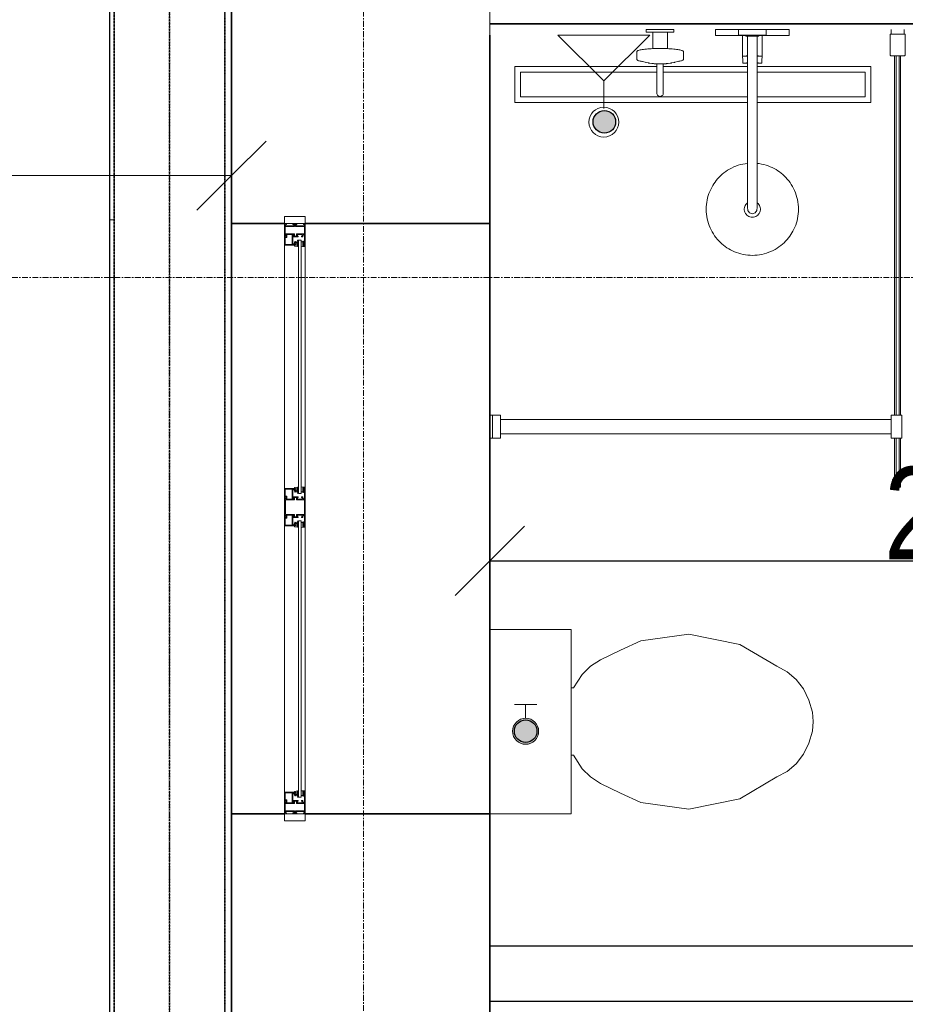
# Model space of a CAD drawing. Header units: millimetres. Extents: x -57350 to 14871, y -25411 to 16830.
# Tile 20 of 66: x -36558 to -34639, y -5145 to -3011. Entities that reach past the tile are written whole.
import ezdxf
from ezdxf.lldxf.tags import DXFTag

# ---------------------------------------------------------------- set-up
doc = ezdxf.new("R2010")
doc.units = ezdxf.units.MM
for name, pattern in [('__FK_przerywana', [3.2004, 1.6002, -1.6002]), ('Abgebrochen', [7.14375, 4.7625, -2.38125]), ('Linia siatki', [22.225, 12.7, -3.175, 3.175, -3.175])]:
    doc.linetypes.add(name, pattern=pattern)
for name, color, linetype, lineweight in [('A-ANNO-DIMS', 7, 'Continuous', 5), ('A-ANNO-DIMS-100', 7, 'Continuous', 5), ('A-AREA', 7, 'Continuous', 5), ('A-DETL-GENF', 7, 'Continuous', 5), ('A-FLOR', 7, 'Continuous', 5), ('A-GLAZ', 7, 'Continuous', 5), ('A-WALL', 7, 'Continuous', 5), ('G-IMPT', 7, 'Continuous', 5), ('IS_Odbiorniki', 7, 'SOLID', 18), ('P-SANR-FIXT', 7, 'Continuous', 5), ('S-GRID', 7, 'Continuous', 5)]:
    doc.layers.add(name, color=color, linetype=linetype, lineweight=lineweight)
doc.layers.add('A-DETL', color=7, linetype='Continuous', lineweight=5, true_color=0x00a600)
doc.layers.add('IS_Ciepła_woda', color=1, linetype='DASHDOT', lineweight=30, true_color=0xff0000)
doc.layers.add('Default', color=7, linetype='Continuous')
doc.styles.add('Arial_2', font='arial.ttf', dxfattribs={"width": 0.8, "height": 200})
doc.styles.add('Arial_5', font='arial.ttf', dxfattribs={"width": 0.6, "height": 200})
tags = doc.linetypes.add('DASHDOT', pattern=[20, 10, -5, 0, -5]).pattern_tags.tags
tags[10:11] = [DXFTag(74, 4), DXFTag(75, 0), DXFTag(340, '0'), DXFTag(46, 0.0), DXFTag(50, 0.0), DXFTag(44, 0.0), DXFTag(45, 0.0)]
tags[8:9] = [DXFTag(74, 4), DXFTag(75, 0), DXFTag(340, '0'), DXFTag(46, 0.0), DXFTag(50, 0.0), DXFTag(44, 0.0), DXFTag(45, 0.0)]
tags[6:7] = [DXFTag(74, 4), DXFTag(75, 0), DXFTag(340, '0'), DXFTag(46, 0.0), DXFTag(50, 0.0), DXFTag(44, 0.0), DXFTag(45, 0.0)]
tags[4:5] = [DXFTag(74, 4), DXFTag(75, 0), DXFTag(340, '0'), DXFTag(46, 0.0), DXFTag(50, 0.0), DXFTag(44, 0.0), DXFTag(45, 0.0)]
tags = doc.linetypes.add('SOLID', pattern=[10, 10, 0]).pattern_tags.tags
tags[6:7] = [DXFTag(74, 4), DXFTag(75, 0), DXFTag(340, '0'), DXFTag(46, 0.0), DXFTag(50, 0.0), DXFTag(44, 0.0), DXFTag(45, 0.0)]
tags[4:5] = [DXFTag(74, 4), DXFTag(75, 0), DXFTag(340, '0'), DXFTag(46, 0.0), DXFTag(50, 0.0), DXFTag(44, 0.0), DXFTag(45, 0.0)]
doc.dimstyles.new('REVIT_standard', dxfattribs={"dimscale": 304.8, "dimtxt": 204.05188, "dimasz": 0.492126, "dimexe": 0.328084, "dimexo": 0.0625, "dimgap": 0, "dimtad": 1, "dimdec": 0, "dimlfac": 0.1, "dimzin": 0, "dimdsep": 46, "dimtxsty": 'Arial_2', "dimblk1": 'OBLIQUE', "dimblk2": 'OBLIQUE', "dimsah": 1, "dimcen": 0.09, "dimazin": 0, "dimtfac": 1, "dimtdec": 4, "dimtix": 1, "dimtmove": 0, "dimatfit": 3, "dimfxl": 0.328084, "dimfxlon": 1, "dimtvp": 1, "dimtolj": 1, "dimtzin": 0, "dimarcsym": 2})
doc.dimstyles.new('standard_wielkość_otworów', dxfattribs={"dimscale": 304.8, "dimtxt": 204.05188, "dimasz": 0.492126, "dimexe": 0.328084, "dimexo": 0.0625, "dimgap": 0, "dimtad": 1, "dimdec": 0, "dimlfac": 0.1, "dimzin": 0, "dimdsep": 46, "dimtxsty": 'Arial_5', "dimblk1": 'OBLIQUE', "dimblk2": 'OBLIQUE', "dimsah": 1, "dimcen": 0.09, "dimazin": 0, "dimtfac": 1, "dimtdec": 4, "dimtix": 1, "dimtmove": 0, "dimatfit": 3, "dimfxl": 0.328084, "dimfxlon": 1, "dimtvp": 1, "dimtolj": 1, "dimtzin": 0, "dimarcsym": 2})

# ---------------------------------------------------------------- blocks, each defined once
blk = doc.blocks.new('DIMBLOCK262-RZUT PIĘTRA I')
at = {"layer": 'A-ANNO-DIMS-100', "color": 250, "true_color": 0x303030, "transparency": 16777216}
for p, q in [((-51281.1, -3348.7), (-51281.1, -3248.7)), ((-36099.4, -3348.7), (-36099.4, -3248.7)), ((-51281.1, -3348.7), (-51206.1, -3273.7)), ((-36099.4, -3348.7), (-36024.4, -3273.7)), ((-51281.1, -3348.7), (-51356.1, -3423.7)), ((-51281.1, -3348.7), (-36099.4, -3348.7)), ((-51281.1, -3348.7), (-51281.1, -3448.7)), ((-36099.4, -3348.7), (-36174.4, -3423.7)), ((-36099.4, -3348.7), (-36099.4, -3448.7))]:
    blk.add_line(p, q, dxfattribs=at)
at = {"layer": 'A-ANNO-DIMS-100', "color": 0, "transparency": 16777216, "insert": (-43872.3, -3089.1), "char_height": 200, "width": 436.985, "attachment_point": 1, "line_spacing_factor": 0.941778, "style": 'Arial_5'}
blk.add_mtext('1518', dxfattribs=at)
blk = doc.blocks.new('_Oblique')
at = {"color": 0, "linetype": 'ByBlock', "lineweight": -2}
blk.add_line((-0.5, -0.5), (0.5, 0.5), dxfattribs=at)
blk = doc.blocks.new('Sanitary_Showers_Roca_T-500-Pack-Basic-Thermostatic - T-500 Pack Basic Thermostatic-822852-Rzut Parteru')
at = {"layer": 'A-DETL-GENF'}
for p, q in [((63, 0), (-4.7, 0)), ((-4.7, 0), (-4.7, -13)), ((85.3, 0), (63, 0)), ((155.3, 0), (85.3, 0)), ((-123.6, -0.1), (-154.7, -0.1)), ((-154.7, -0.1), (-154.7, -6.1)), ((-154.7, -6.1), (-140.7, -6.1)), ((-140.7, -6.1), (-140.7, -41.5)), ((-140.7, -6.1), (-108.7, -6.1)), ((-94.7, -0.1), (-123.6, -0.1)), ((-108.7, -41.5), (-108.7, -6.1)), ((-108.7, -6.1), (-94.7, -6.1)), ((-94.7, -6.1), (-94.7, -0.1)), ((-4.7, -13), (53.8, -13)), ((45.3, -0.1), (45.3, -12.1)), ((45.3, -12.1), (105.3, -12.1)), ((53.8, -13), (54, -29.1)), ((53.8, -13), (61.3, -13)), ((61.3, -12.1), (61.3, -14.6)), ((61.3, -14.6), (89.3, -14.6)), ((65, -14.6), (65, -73.3)), ((89.3, -12.1), (75.3, -12.1)), ((85.6, -73.3), (85.6, -14.6)), ((89.3, -14.6), (89.3, -12.1)), ((96.8, -13), (89.3, -13)), ((96.5, -29.1), (96.8, -13)), ((96.8, -13), (155.3, -13)), ((105.3, -12.1), (105.3, -0.1)), ((155.3, -13), (155.3, 0)), ((-154.4, -42.5), (-157.6, -42.8)), ((-151.1, -42.2), (-154.4, -42.5)), ((-147.7, -41.9), (-151.1, -42.2)), ((-144.1, -41.7), (-147.7, -41.9)), ((-140.7, -41.5), (-144.1, -41.7)), ((-134.3, -41.3), (-140.7, -41.5)), ((-127.9, -41.2), (-134.3, -41.3)), ((-121.5, -41.2), (-127.9, -41.2)), ((-115.1, -41.3), (-121.5, -41.2)), ((-108.7, -41.5), (-115.1, -41.3)), ((-105.4, -41.7), (-108.7, -41.5)), ((-101.8, -41.9), (-105.4, -41.7)), ((-98.3, -42.2), (-101.8, -41.9)), ((-95, -42.5), (-98.3, -42.2)), ((-91.9, -42.8), (-95, -42.5)), ((54, -29.1), (54, -31.8)), ((54, -31.8), (54.3, -52.5)), ((96.3, -52.5), (96.5, -31.8)), ((96.5, -31.8), (96.5, -29.1)), ((-174.7, -47), (-175.3, -48)), ((-175.3, -48), (-175.3, -65.1)), ((-173.9, -46.4), (-174.7, -47)), ((-172.8, -45.9), (-173.9, -46.4)), ((-171.4, -45.4), (-172.8, -45.9)), ((-169.8, -44.9), (-171.4, -45.4)), ((-167.8, -44.5), (-169.8, -44.9)), ((-165.6, -44), (-167.8, -44.5)), ((-163.2, -43.6), (-165.6, -44)), ((-160.5, -43.2), (-163.2, -43.6)), ((-157.6, -42.8), (-160.5, -43.2)), ((-89, -43.2), (-91.9, -42.8)), ((-86.3, -43.6), (-89, -43.2)), ((-83.8, -44), (-86.3, -43.6)), ((-81.6, -44.4), (-83.8, -44)), ((-79.7, -44.9), (-81.6, -44.4)), ((-78, -45.4), (-79.7, -44.9)), ((-76.6, -45.9), (-78, -45.4)), ((-75.5, -46.4), (-76.6, -45.9)), ((-74.8, -46.9), (-75.5, -46.4)), ((-74.1, -48), (-74.8, -46.9)), ((-74.1, -65.1), (-74.1, -48)), ((54.3, -52.5), (54.7, -73.3)), ((54.4, -57.9), (65, -57.9)), ((60.3, -57.9), (59.5, -57.9)), ((61.1, -57.8), (60.3, -57.9)), ((61.9, -57.6), (61.1, -57.8)), ((62.6, -57.4), (61.9, -57.6)), ((63.4, -57.2), (62.6, -57.4)), ((64.2, -57), (63.4, -57.2)), ((65, -56.7), (64.2, -57)), ((86.4, -56.9), (85.6, -56.7)), ((85.6, -57.9), (96.2, -57.9)), ((87.2, -57.2), (86.4, -56.9)), ((88, -57.4), (87.2, -57.2)), ((88.8, -57.6), (88, -57.4)), ((89.6, -57.8), (88.8, -57.6)), ((90.4, -57.9), (89.6, -57.8)), ((91.3, -57.9), (90.4, -57.9)), ((95.8, -73.3), (96.3, -52.5)), ((-175.3, -65.1), (-174.7, -66.2)), ((-174.7, -66.2), (-173.9, -66.7)), ((-173.9, -66.7), (-172.8, -67.2)), ((-172.8, -67.2), (-171.4, -67.7)), ((-171.4, -67.7), (-169.8, -68.2)), ((-169.8, -68.2), (-167.8, -68.7)), ((-167.8, -68.7), (-165.5, -69.1)), ((-165.5, -69.1), (-164, -69.6)), ((-164, -69.6), (-163.1, -69.8)), ((-163.1, -69.8), (-156.8, -71.3)), ((-156.8, -71.3), (-155.8, -71.5)), ((-155.8, -71.5), (-154.8, -71.7)), ((-154.8, -71.7), (-149.8, -72.7)), ((-149.8, -72.7), (-148.9, -72.8)), ((-148.9, -72.8), (-147.9, -73)), ((-147.9, -73), (-146.8, -73.1)), ((-146.8, -73.1), (-142.4, -73.8)), ((-142.4, -73.8), (-141.6, -73.9)), ((-141.6, -73.9), (-140.6, -74)), ((-140.6, -74), (-139.6, -74.1)), ((-139.6, -74.1), (-138.6, -74.2)), ((-138.6, -74.2), (-137.6, -74.3)), ((-137.6, -74.3), (-136.5, -74.3)), ((-136.5, -74.3), (-133.6, -74.6)), ((-133.6, -74.6), (-132.8, -74.6)), ((-132.8, -74.6), (-131.7, -74.7)), ((-131.7, -74.7), (-131.7, -80.5)), ((-131.7, -74.7), (-128.9, -74.8)), ((-131.7, -80.5), (-131.7, -86)), ((-128.9, -74.8), (-126.1, -74.9)), ((-126.1, -74.9), (-123.3, -74.9)), ((-123.3, -74.9), (-120.5, -74.8)), ((-120.5, -74.8), (-117.7, -74.7)), ((-117.7, -74.7), (-116.7, -74.6)), ((-117.7, -109.6), (-117.7, -74.7)), ((-116.7, -74.6), (-115.8, -74.6)), ((-115.8, -74.6), (-112.9, -74.3)), ((-112.9, -74.3), (-111.8, -74.3)), ((-111.8, -74.3), (-110.8, -74.2)), ((-110.8, -74.2), (-109.8, -74.1)), ((-109.8, -74.1), (-108.8, -74)), ((-108.8, -74), (-107.9, -73.9)), ((-107.9, -73.9), (-107, -73.7)), ((-107, -73.7), (-102.6, -73.1)), ((-102.6, -73.1), (-101.5, -73)), ((-101.5, -73), (-100.5, -72.8)), ((-100.5, -72.8), (-99.6, -72.7)), ((-99.6, -72.7), (-94.7, -71.7)), ((-94.7, -71.7), (-93.6, -71.5)), ((-93.6, -71.5), (-92.6, -71.3)), ((-92.6, -71.3), (-86.4, -69.8)), ((-86.4, -69.8), (-85.4, -69.5)), ((-85.4, -69.5), (-83.9, -69.1)), ((-83.9, -69.1), (-81.6, -68.6)), ((-81.6, -68.6), (-79.6, -68.2)), ((-79.6, -68.2), (-78, -67.7)), ((-78, -67.7), (-76.6, -67.2)), ((-76.6, -67.2), (-75.5, -66.7)), ((-75.5, -66.7), (-74.8, -66.1)), ((-74.8, -66.1), (-74.1, -65.1)), ((54.7, -73.3), (65, -73.3)), ((60.3, -73.2), (59.5, -73.3)), ((61.1, -73.1), (60.3, -73.2)), ((61.9, -73), (61.1, -73.1)), ((62.6, -72.8), (61.9, -73)), ((63.4, -72.6), (62.6, -72.8)), ((64.2, -72.3), (63.4, -72.6)), ((65, -72.1), (64.2, -72.3)), ((65, -73.3), (64.8, -290.3)), ((86.4, -72.3), (85.6, -72)), ((85.6, -290.3), (85.6, -73.3)), ((85.6, -73.3), (95.8, -73.3)), ((87.2, -72.5), (86.4, -72.3)), ((88, -72.7), (87.2, -72.5)), ((88.8, -72.9), (88, -72.7)), ((89.6, -73.1), (88.8, -72.9)), ((90.4, -73.2), (89.6, -73.1)), ((91.3, -73.3), (90.4, -73.2)), ((-131.7, -86), (-131.7, -88.8)), ((-131.7, -88.8), (-131.7, -91.8)), ((-131.7, -91.8), (-131.7, -96.5)), ((-131.7, -96.5), (-131.7, -101.5)), ((-131.7, -101.5), (-131.7, -116.3)), ((-131.7, -116.3), (-131.7, -138.6)), ((-117.7, -121.5), (-117.7, -109.6)), ((-117.7, -130.3), (-117.7, -121.5)), ((-131.7, -138.6), (-131.5, -139.9)), ((-131.5, -139.9), (-131.1, -141.1)), ((-131.1, -141.1), (-130.4, -142.3)), ((-130.4, -142.3), (-129.5, -143.4)), ((-129.5, -143.4), (-127.2, -144.9)), ((-127.2, -144.9), (-126, -145.3)), ((-126, -145.3), (-124.7, -145.5)), ((-124.7, -145.5), (-123.4, -145.3)), ((-123.4, -145.3), (-122.1, -144.9)), ((-122.1, -144.9), (-119.9, -143.3)), ((-119.9, -143.3), (-119, -142.3)), ((-119, -142.3), (-118.3, -141.1)), ((-118.3, -141.1), (-117.8, -139.9)), ((-117.8, -139.9), (-117.7, -138.6)), ((-117.7, -136.7), (-117.7, -130.3)), ((-117.7, -138.6), (-117.7, -136.7)), ((35, -298.2), (30.4, -300.4)), ((39.7, -296.3), (35, -298.2)), ((44.6, -294.6), (39.7, -296.3)), ((49.5, -293.1), (44.6, -294.6)), ((54.6, -291.9), (49.5, -293.1)), ((59.6, -291), (54.6, -291.9)), ((64.8, -290.3), (59.6, -291)), ((65, -290.3), (65, -385.5)), ((90.3, -290.9), (85.6, -290.3)), ((85.6, -385.5), (85.6, -290.3)), ((95.3, -291.8), (90.3, -290.9)), ((100.2, -292.9), (95.3, -291.8)), ((104.9, -294.3), (100.2, -292.9)), ((109.5, -295.8), (104.9, -294.3)), ((114, -297.6), (109.5, -295.8)), ((118.4, -299.5), (114, -297.6)), ((6.4, -317.2), (3.1, -320.6)), ((10, -314.1), (6.4, -317.2)), ((13.7, -311), (10, -314.1)), ((17.6, -308.1), (13.7, -311)), ((21.7, -305.3), (17.6, -308.1)), ((26, -302.8), (21.7, -305.3)), ((30.4, -300.4), (26, -302.8)), ((122.5, -301.6), (118.4, -299.5)), ((126.6, -303.9), (122.5, -301.6)), ((130.4, -306.3), (126.6, -303.9)), ((134.1, -308.9), (130.4, -306.3)), ((137.6, -311.6), (134.1, -308.9)), ((141.1, -314.5), (137.6, -311.6)), ((144.5, -317.6), (141.1, -314.5)), ((147.8, -320.9), (144.5, -317.6)), ((-10.6, -338.5), (-12.8, -342.5)), ((-8.2, -334.6), (-10.6, -338.5)), ((-5.6, -331), (-8.2, -334.6)), ((-2.9, -327.4), (-5.6, -331)), ((0, -324), (-2.9, -327.4)), ((3.1, -320.6), (0, -324)), ((151, -324.4), (147.8, -320.9)), ((154.1, -328.2), (151, -324.4)), ((157, -332.1), (154.1, -328.2)), ((159.7, -336.2), (157, -332.1)), ((162.3, -340.5), (159.7, -336.2)), ((164.7, -344.9), (162.3, -340.5)), ((-20.2, -360.1), (-21.6, -364.9)), ((-18.7, -355.5), (-20.2, -360.1)), ((-16.9, -351), (-18.7, -355.5)), ((-15, -346.7), (-16.9, -351)), ((-12.8, -342.5), (-15, -346.7)), ((166.8, -349.5), (164.7, -344.9)), ((168.8, -354.2), (166.8, -349.5)), ((170.5, -359.1), (168.8, -354.2)), ((171.9, -364), (170.5, -359.1)), ((-24.2, -379.7), (-24.6, -384.8)), ((-23.6, -374.7), (-24.2, -379.7)), ((-22.7, -369.8), (-23.6, -374.7)), ((-21.6, -364.9), (-22.7, -369.8)), ((58.9, -383.8), (58.2, -386.3)), ((59.9, -381.4), (58.9, -383.8)), ((61.3, -379.3), (59.9, -381.4)), ((63, -377.3), (61.3, -379.3)), ((65, -375.6), (63, -377.3)), ((87.6, -377.3), (85.6, -375.6)), ((89.3, -379.3), (87.6, -377.3)), ((90.7, -381.4), (89.3, -379.3)), ((91.7, -383.8), (90.7, -381.4)), ((92.4, -386.3), (91.7, -383.8)), ((173.1, -369), (171.9, -364)), ((174.1, -374.1), (173.1, -369)), ((174.7, -379.3), (174.1, -374.1)), ((175.1, -384.4), (174.7, -379.3)), ((-24.6, -384.8), (-24.7, -390)), ((-24.7, -390), (-24.6, -395.1)), ((-24.6, -395.1), (-24.2, -400.3)), ((-24.2, -400.3), (-23.5, -405.4)), ((-23.5, -405.4), (-22.5, -410.5)), ((58.2, -386.3), (57.8, -388.8)), ((57.8, -388.8), (57.9, -391.4)), ((57.9, -391.4), (58.3, -393.9)), ((58.3, -393.9), (59.1, -396.4)), ((59.1, -396.4), (60.3, -398.7)), ((60.3, -398.7), (61.7, -400.8)), ((61.7, -400.8), (63.5, -402.7)), ((63.5, -402.7), (65.5, -404.3)), ((65, -385.5), (65.3, -392.3)), ((65.3, -392.3), (69, -397.9)), ((65.5, -404.3), (67.8, -405.6)), ((67.8, -405.6), (70.2, -406.5)), ((69, -397.9), (75.3, -400.1)), ((75.3, -400.1), (81.6, -397.9)), ((80.4, -406.5), (82.8, -405.6)), ((81.6, -397.9), (85.3, -392.3)), ((82.8, -405.6), (85, -404.3)), ((85, -404.3), (87.1, -402.7)), ((85.3, -392.3), (85.6, -385.5)), ((87.1, -402.7), (88.8, -400.8)), ((88.8, -400.8), (90.3, -398.7)), ((90.3, -398.7), (91.5, -396.4)), ((91.5, -396.4), (92.3, -393.9)), ((92.3, -393.9), (92.7, -391.4)), ((92.8, -388.8), (92.4, -386.3)), ((92.7, -391.4), (92.8, -388.8)), ((173.3, -409.8), (174.2, -404.8)), ((174.2, -404.8), (174.8, -399.8)), ((174.8, -399.8), (175.2, -394.7)), ((175.3, -389.6), (175.1, -384.4)), ((175.2, -394.7), (175.3, -389.6)), ((-22.5, -410.5), (-21.3, -415.5)), ((-21.3, -415.5), (-19.9, -420.5)), ((-19.9, -420.5), (-18.2, -425.3)), ((-18.2, -425.3), (-16.2, -430)), ((70.2, -406.5), (72.7, -407.1)), ((72.7, -407.1), (75.3, -407.3)), ((75.3, -407.3), (77.9, -407.1)), ((77.9, -407.1), (80.4, -406.5)), ((167.5, -428.5), (169.2, -424)), ((169.2, -424), (170.8, -419.4)), ((170.8, -419.4), (172.1, -414.6)), ((172.1, -414.6), (173.3, -409.8)), ((-16.2, -430), (-14.1, -434.6)), ((-14.1, -434.6), (-11.7, -439.1)), ((-11.7, -439.1), (-9.1, -443.3)), ((-9.1, -443.3), (-6.4, -447.5)), ((-6.4, -447.5), (-3.5, -451.4)), ((156.2, -448.5), (158.7, -444.9)), ((158.7, -444.9), (161.1, -441)), ((161.1, -441), (163.4, -437)), ((163.4, -437), (165.5, -432.8)), ((165.5, -432.8), (167.5, -428.5)), ((-3.5, -451.4), (-0.4, -455.1)), ((-0.4, -455.1), (2.8, -458.6)), ((2.8, -458.6), (6.1, -461.9)), ((6.1, -461.9), (9.5, -465.1)), ((9.5, -465.1), (13, -468)), ((13, -468), (16.5, -470.7)), ((133, -471.4), (136.9, -468.5)), ((136.9, -468.5), (140.6, -465.5)), ((140.6, -465.5), (144.1, -462.3)), ((144.1, -462.3), (147.5, -459)), ((147.5, -459), (150.6, -455.6)), ((150.6, -455.6), (153.5, -452.1)), ((153.5, -452.1), (156.2, -448.5)), ((16.5, -470.7), (20.2, -473.2)), ((20.2, -473.2), (24, -475.6)), ((24, -475.6), (28, -477.9)), ((28, -477.9), (32.2, -480)), ((32.2, -480), (36.6, -482)), ((36.6, -482), (41, -483.7)), ((41, -483.7), (45.7, -485.3)), ((45.7, -485.3), (50.4, -486.6)), ((50.4, -486.6), (55.3, -487.7)), ((55.3, -487.7), (60.2, -488.6)), ((60.2, -488.6), (65.3, -489.3)), ((65.3, -489.3), (70.4, -489.6)), ((70.4, -489.6), (75.5, -489.8)), ((75.5, -489.8), (80.6, -489.6)), ((80.6, -489.6), (85.8, -489.2)), ((85.8, -489.2), (90.9, -488.5)), ((90.9, -488.5), (96, -487.6)), ((96, -487.6), (101.1, -486.4)), ((101.1, -486.4), (106, -484.9)), ((106, -484.9), (110.8, -483.2)), ((110.8, -483.2), (115.6, -481.3)), ((115.6, -481.3), (120.2, -479.1)), ((120.2, -479.1), (124.6, -476.8)), ((124.6, -476.8), (128.9, -474.2)), ((128.9, -474.2), (133, -471.4))]:
    blk.add_line(p, q, dxfattribs=at)
blk = doc.blocks.new('Plumbing_Drainage_Roca_IN-WALL-950-IN-DRAIN-CHANNEL-Installatio - IN-WALL 950 IN-DRAIN CHANNEL - Installation drainage kit-V29-Rzut Parteru')
at = {"layer": 'A-DETL-GENF'}
for p, q in [((-385.7, 39.3), (-385.7, -38.1)), ((-78, 39.3), (-385.7, 39.3)), ((-78, 39.3), (-385.7, 39.3)), ((-385.7, 39.3), (-385.7, -38.1)), ((-78, 27.3), (-373.4, 27.3)), ((-373.4, 27.3), (-373.4, -26)), ((118.7, 39.3), (-63.9, 39.3)), ((118.7, 39.3), (-63.9, 39.3)), ((118.7, 27.3), (-63.9, 27.3)), ((385.8, 39.3), (139.3, 39.3)), ((385.8, 39.3), (139.3, 39.3)), ((373.6, 27.3), (139.3, 27.3)), ((373.6, -26), (373.6, 27.3)), ((385.8, -38.1), (385.8, 39.3)), ((385.8, -38.1), (385.8, 39.3)), ((-385.7, -38.1), (118.6, -38.1)), ((-385.7, -38.1), (118.6, -38.1)), ((-373.4, -26), (118.7, -26)), ((139.3, -26), (373.6, -26)), ((139.3, -38.1), (385.8, -38.1)), ((139.3, -38.1), (385.8, -38.1))]:
    blk.add_line(p, q, dxfattribs=at)
blk = doc.blocks.new('Sanitary_Shower-screens_Shower-wall-Square_100_GB51SRWL10 _1_ - 1000 mm_ Chromed Profiles-830542-Rzut Parteru')
at = {"layer": 'P-SANR-FIXT', "color": 13, "true_color": 0xcb6b69}
for p, q in [((11, 898), (1, 898)), ((11, 899), (11, 898)), ((11, 898), (11, 870)), ((56.5, 900), (12, 900)), ((58, 869.5), (58, 898.5)), ((837, 890.5), (58, 890.5)), ((58, 890.5), (58, 877.5)), ((837, 887), (58, 887)), ((58, 887), (58, 881)), ((58, 881), (837, 881)), ((58, 877.5), (837, 877.5)), ((887, 893), (837, 893)), ((837, 893), (837, 870)), ((887, 870), (887, 893)), ((993.5, 890.5), (887, 890.5)), ((991.5, 887), (887, 887)), ((887, 881), (991.5, 881)), ((887, 877.5), (981.3, 877.5)), ((981.1, 876.9), (978.3, 877.2)), ((980, 888.6), (979.9, 887.1)), ((979.9, 887.1), (991.8, 888.3)), ((991.8, 879.7), (979.9, 880.9)), ((979.9, 880.9), (979.9, 879.8)), ((979.9, 879.8), (981.8, 879.6)), ((991.4, 889.5), (980, 888.6)), ((981.8, 879.6), (981.1, 876.9)), ((988.9, 876), (989.6, 878.9)), ((991.5, 875.7), (988.9, 876)), ((989.3, 877.5), (993.5, 877.5)), ((989.6, 878.9), (991.3, 878.6)), ((991.5, 881), (991.5, 887)), ((991.8, 888.3), (991.8, 879.7)), ((993, 880.1), (993, 888)), ((993.5, 877.5), (993.5, 890.5)), ((1, 870), (11, 870)), ((11, 870), (11, 869)), ((12, 868), (56.5, 868)), ((837, 870), (887, 870)), ((846.5, 870), (846.5, 23)), ((877.5, 23), (877.5, 870)), ((977.8, 872.6), (991.1, 871.2)), ((846.5, 23), (837, 23)), ((837, 23), (837, 0)), ((846.5, 23), (877.5, 23)), ((887, 23), (877.5, 23)), ((887, 0), (887, 23)), ((837, 0), (887, 0)), ((838, 6), (888, 6))]:
    blk.add_line(p, q, dxfattribs=at)
for centre, radius, start, end in [((12, 899), 1, 90, 180), ((56.5, 898.5), 1.5, 0, 90), ((978, 874.9), 2.29, 83.0727, 263.758), ((991.3, 873.5), 2.28, 263.758, 84.1208), ((991.5, 880.1), 1.52, 261.8239, 359.9691), ((991.5, 888), 1.51, 2.4505, 94.355), ((12, 869), 1, 180, 270), ((56.5, 869.5), 1.5, 270, 360)]:
    blk.add_arc(centre, radius, start, end, dxfattribs=at)
blk = doc.blocks.new('A$C4DF32C06')
at = {"layer": 'IS_Odbiorniki', "ltscale": 10}
h = blk.add_hatch(color=256, dxfattribs=at)
h.dxf.hatch_style = 1
edge = h.paths.add_edge_path()
edge.add_arc((28.2, 28.2), 28.2, 0, 360)
for points in [[(56.5, 28.2), (86.6, 28.2), (86.6, 52.7)], [(56.5, 28.2), (86.6, 28.2), (86.6, 3.8)]]:
    blk.add_lwpolyline(points, dxfattribs=at)
blk.add_circle((28.2, 28.2), 28.2, dxfattribs=at)
blk = doc.blocks.new('*D446')
at = {"layer": 'A-ANNO-DIMS', "color": 0, "lineweight": -2, "transparency": 16777216}
for p, q in [((-35539.4, -5000.4), (-35539.4, -4083.9)), ((-33456.4, -5000.4), (-33456.4, -4083.9)), ((-35539.4, -4183.9), (-33456.4, -4183.9))]:
    blk.add_line(p, q, dxfattribs=at)
at = {"layer": 'Defpoints', "color": 0, "transparency": 16777216}
for p in [(-33456.4, -4183.9), (-35539.4, -5019.4), (-33456.4, -5019.4)]:
    blk.add_point(p, dxfattribs=at)
at = {"layer": 'A-ANNO-DIMS', "color": 0, "lineweight": -2, "transparency": 16777216, "xscale": 150, "yscale": 150, "zscale": 150, "rotation": 180}
blk.add_blockref('_Oblique', (-35539.4, -4183.9), dxfattribs=at)
at = {"layer": 'A-ANNO-DIMS', "color": 0, "lineweight": -2, "transparency": 16777216, "xscale": 150, "yscale": 150, "zscale": 150}
blk.add_blockref('_Oblique', (-33456.4, -4183.9), dxfattribs=at)
at = {"layer": 'A-ANNO-DIMS', "color": 0, "transparency": 16777216, "insert": (-34497.9, -4081.7), "char_height": 200, "attachment_point": 5, "style": 'Arial_2'}
blk.add_mtext('\\A1;208', dxfattribs=at)
blk = doc.blocks.new('Aluprof_MB-45_I_Alu_Window-FIX-4-panel_ENG_R-00495 - 1230 x 1480-1588573-RZUT PIĘTRA I')
at = {"layer": 'A-DETL-GENF'}
for p, q in [((-68.5, -120), (-590, -120)), ((590, -120), (18.5, -120)), ((-590, -129), (-68.5, -129)), ((-590, -135), (-68.5, -135)), ((18.5, -129), (590, -129)), ((18.5, -135), (590, -135)), ((-63.7, -165), (-593.3, -165)), ((593.2, -165), (-13.9, -165))]:
    blk.add_line(p, q, dxfattribs=at)
at = {"layer": 'A-GLAZ', "color": 55, "true_color": 0xafaf3c}
for p, q in [((-655, -120), (-640, -120)), ((-655, -165), (-655, -120)), ((-640, -120), (-640, -165)), ((655, -120), (640, -120)), ((640, -120), (640, -165)), ((655, -165), (655, -120)), ((-640, -165), (-655, -165)), ((640, -165), (655, -165))]:
    blk.add_line(p, q, dxfattribs=at)
at = {"layer": 'G-IMPT'}
for p, q in [((-602.7, -135), (-602.4, -135)), ((-593.2, -138.6), (-595.1, -138.6)), ((-593, -143.4), (-592.9, -141.7)), ((-591.9, -143.6), (-592.8, -143.6)), ((-592.6, -137.7), (-592.7, -138.2)), ((-592.4, -135), (-590.9, -135)), ((-589.9, -136.7), (-591.1, -142.9)), ((-68.6, -136.7), (-67.4, -142.9)), ((-66.1, -135), (-67.6, -135)), ((-66.6, -143.6), (-65.7, -143.6)), ((-65.9, -137.7), (-65.8, -138.2)), ((-65.5, -143.4), (-65.6, -141.7)), ((-65.3, -138.6), (-63.4, -138.6)), ((-55.8, -135), (-56.1, -135)), ((5.8, -135), (6.1, -135)), ((15.3, -138.6), (13.4, -138.6)), ((15.5, -143.4), (15.6, -141.7)), ((16.6, -143.6), (15.7, -143.6)), ((15.9, -137.7), (15.8, -138.2)), ((16.1, -135), (17.6, -135)), ((18.6, -136.7), (17.4, -142.9)), ((589.9, -136.7), (591.1, -142.9)), ((592.4, -135), (590.9, -135)), ((591.9, -143.6), (592.8, -143.6)), ((592.6, -137.7), (592.7, -138.2)), ((593, -143.4), (592.9, -141.7)), ((593.2, -138.6), (595.1, -138.6)), ((602.7, -135), (602.4, -135))]:
    blk.add_line(p, q, dxfattribs=at)
at = {"layer": 'G-IMPT', "flags": 128}
for points in [[(-590, -120.5), (-590.5, -120), (-640, -120), (-640, -123.6), (-638.5, -124), (-638, -124), (-638, -122), (-635, -122), (-635, -131.7), (-634.8, -131.9), (-635, -132.1), (-635, -140), (-638, -140), (-638, -138), (-638.5, -138), (-640, -138.4), (-640, -146.6), (-638.5, -147), (-638, -147), (-638, -145), (-635, -145), (-635, -153.8), (-634.8, -154), (-635, -154.2), (-635, -163), (-638, -163), (-638, -161), (-638.5, -161), (-640, -161.4), (-640, -165), (-611, -165), (-611, -161.4), (-612.5, -161), (-613, -161), (-613, -163), (-616, -163), (-616, -154.2), (-616.2, -154), (-616, -153.8), (-616, -145), (-613, -145), (-613, -147), (-612.5, -147), (-611, -146.6), (-611, -135.9), (-611.2, -135.7), (-612, -135.7), (-612.2, -135.9), (-612.2, -137.2), (-616, -137.2), (-616, -132.1), (-616.2, -131.9), (-616, -131.7), (-616, -126.7), (-612.2, -126.7), (-612.2, -128), (-612, -128.2), (-611.2, -128.2), (-611, -128), (-611, -125.5), (-611.2, -125.3), (-614.5, -125.3), (-614.5, -124), (-616, -124), (-616, -121.6), (-600, -121.6), (-600, -124), (-601.5, -124), (-601.5, -125), (-598, -125), (-597, -124), (-598.5, -124), (-598.5, -121.5), (-591.5, -121.5), (-591.5, -124), (-593, -124), (-592, -125), (-590, -125)], [(-617.6, -138.2), (-617.1, -138.7), (-612.5, -138.7), (-612.5, -143.5), (-617.1, -143.5), (-617.6, -144), (-617.6, -163.4), (-633.4, -163.4), (-633.4, -144), (-633.9, -143.5), (-638.5, -143.5), (-638.5, -141.5), (-633.9, -141.5), (-633.4, -141), (-633.4, -121.6), (-617.6, -121.6)], [(-596.3, -128.9), (-597.9, -128.9), (-598.7, -129), (-600, -129), (-600.3, -128.7), (-600, -125.3), (-599.7, -125), (-590.3, -125), (-590, -125.3), (-589.7, -128.7), (-590, -129), (-591.3, -129), (-592.1, -128.9), (-593.7, -128.9), (-594.4, -129), (-595.6, -129)], [(-62.2, -128.9), (-60.6, -128.9), (-59.8, -129), (-58.5, -129), (-58.2, -128.7), (-58.5, -125.3), (-58.8, -125), (-68.2, -125), (-68.5, -125.3), (-68.8, -128.7), (-68.5, -129), (-67.2, -129), (-66.4, -128.9), (-64.8, -128.9), (-64.1, -129), (-62.9, -129)], [(18, -120), (18.5, -120.5), (18.5, -125), (16.5, -125), (15.5, -124), (17, -124), (17, -121.5), (10, -121.5), (10, -124), (11.5, -124), (10.5, -125), (7, -125), (7, -124), (8.5, -124), (8.5, -121.8), (-7.5, -121.8), (-7.5, -124), (-6, -124), (-6, -125.3), (-2.7, -125.3), (-2.5, -125.5), (-2.5, -128), (-2.7, -128.2), (-3.5, -128.2), (-3.7, -128), (-3.7, -126.7), (-7.6, -126.7), (-7.6, -131.7), (-7.8, -131.9), (-7.6, -132.1), (-7.6, -137.2), (-3.7, -137.2), (-3.7, -135.9), (-3.5, -135.7), (-2.7, -135.7), (-2.5, -135.9), (-2.5, -146.6), (-4, -147), (-4.5, -147), (-4.5, -145), (-7.5, -145), (-7.5, -153.8), (-7.7, -154), (-7.5, -154.2), (-7.5, -163), (-4.5, -163), (-4.5, -161), (-4, -161), (-2.5, -161.4), (-2.5, -165), (-47.5, -165), (-47.5, -161.4), (-46, -161), (-45.5, -161), (-45.5, -163), (-42.5, -163), (-42.5, -154.2), (-42.3, -154), (-42.5, -153.8), (-42.5, -145), (-45.5, -145), (-45.5, -147), (-46, -147), (-47.5, -146.6), (-47.5, -135.9), (-47.3, -135.7), (-46.5, -135.7), (-46.3, -135.9), (-46.3, -137.2), (-42.4, -137.2), (-42.4, -132.1), (-42.2, -131.9), (-42.4, -131.7), (-42.4, -126.7), (-46.3, -126.7), (-46.3, -128), (-46.5, -128.2), (-47.3, -128.2), (-47.5, -128), (-47.5, -125.5), (-47.3, -125.3), (-44, -125.3), (-44, -124), (-42.5, -124), (-42.5, -121.6), (-58.5, -121.6), (-58.5, -124), (-57, -124), (-57, -125), (-60.5, -125), (-61.5, -124), (-60, -124), (-60, -121.5), (-67, -121.5), (-67, -124), (-65.5, -124), (-66.5, -125), (-68.5, -125), (-68.5, -120.5), (-68, -120)], [(-40.7, -121.8), (-9.3, -121.8), (-9.3, -138.5), (-8.8, -139), (-4.3, -139), (-4.3, -143.2), (-8.8, -143.2), (-9.3, -143.7), (-9.3, -163.2), (-40.7, -163.2), (-40.7, -143.7), (-41.2, -143.2), (-45.7, -143.2), (-45.7, -139), (-41.2, -139), (-40.7, -138.5)], [(12.2, -128.9), (10.6, -128.9), (9.8, -129), (8.5, -129), (8.2, -128.7), (8.5, -125.3), (8.8, -125), (18.2, -125), (18.5, -125.3), (18.8, -128.7), (18.5, -129), (17.2, -129), (16.4, -128.9), (14.8, -128.9), (14.1, -129), (12.9, -129)], [(596.3, -128.9), (597.9, -128.9), (598.7, -129), (600, -129), (600.3, -128.7), (600, -125.3), (599.7, -125), (590.3, -125), (590, -125.3), (589.7, -128.7), (590, -129), (591.3, -129), (592.1, -128.9), (593.7, -128.9), (594.4, -129), (595.6, -129)], [(590, -120.5), (590.5, -120), (640, -120), (640, -123.6), (638.5, -124), (638, -124), (638, -122), (635, -122), (635, -131.7), (634.8, -131.9), (635, -132.1), (635, -140), (638, -140), (638, -138), (638.5, -138), (640, -138.4), (640, -146.6), (638.5, -147), (638, -147), (638, -145), (635, -145), (635, -153.8), (634.8, -154), (635, -154.2), (635, -163), (638, -163), (638, -161), (638.5, -161), (640, -161.4), (640, -165), (611, -165), (611, -161.4), (612.5, -161), (613, -161), (613, -163), (616, -163), (616, -154.2), (616.2, -154), (616, -153.8), (616, -145), (613, -145), (613, -147), (612.5, -147), (611, -146.6), (611, -135.9), (611.2, -135.7), (612, -135.7), (612.2, -135.9), (612.2, -137.2), (616, -137.2), (616, -132.1), (616.2, -131.9), (616, -131.7), (616, -126.7), (612.2, -126.7), (612.2, -128), (612, -128.2), (611.2, -128.2), (611, -128), (611, -125.5), (611.2, -125.3), (614.5, -125.3), (614.5, -124), (616, -124), (616, -121.6), (600, -121.6), (600, -124), (601.5, -124), (601.5, -125), (598, -125), (597, -124), (598.5, -124), (598.5, -121.5), (591.5, -121.5), (591.5, -124), (593, -124), (592, -125), (590, -125)], [(617.6, -138.2), (617.1, -138.7), (612.5, -138.7), (612.5, -143.5), (617.1, -143.5), (617.6, -144), (617.6, -163.4), (633.4, -163.4), (633.4, -144), (633.9, -143.5), (638.5, -143.5), (638.5, -141.5), (633.9, -141.5), (633.4, -141), (633.4, -121.6), (617.6, -121.6)], [(-613.2, -160.8), (-613.3, -161.2), (-613.9, -161.4), (-615, -160.7), (-614.7, -159.8), (-609.8, -159.8), (-609.8, -163.1), (-609.3, -163.6), (-595.4, -163.6), (-594.4, -162.6), (-594.4, -148.7), (-594.9, -148.2), (-612.2, -148.2), (-615.1, -148.2), (-615.5, -147.3), (-613.6, -145.5), (-613.2, -145.6), (-613.2, -147.2), (-611, -147.2), (-594.8, -147.2), (-594.3, -146.7), (-594.3, -144.5), (-595.5, -144.5), (-600.6, -142.6), (-601, -142.1), (-600.9, -141.7), (-600.2, -141.5), (-595.3, -143.3), (-594.5, -143.3), (-594.8, -141.5), (-593.5, -141.5), (-593, -142), (-593, -164.7), (-593.3, -165), (-611, -165), (-611, -160.8)], [(-45.3, -160.8), (-45.2, -161.2), (-44.6, -161.4), (-43.5, -160.7), (-43.8, -159.8), (-48.7, -159.8), (-48.7, -163.1), (-49.2, -163.6), (-63.1, -163.6), (-64.1, -162.6), (-64.1, -148.7), (-63.6, -148.2), (-46.3, -148.2), (-43.4, -148.2), (-43, -147.3), (-44.9, -145.5), (-45.3, -145.6), (-45.3, -147.2), (-47.5, -147.2), (-63.7, -147.2), (-64.2, -146.7), (-64.2, -144.5), (-63, -144.5), (-57.9, -142.6), (-57.5, -142.1), (-57.6, -141.7), (-58.3, -141.5), (-63.2, -143.3), (-64, -143.3), (-63.7, -141.5), (-65, -141.5), (-65.5, -142), (-65.5, -164.7), (-65.3, -165), (-47.5, -165), (-47.5, -160.8)], [(-4.7, -160.8), (-4.8, -161.2), (-5.4, -161.4), (-6.5, -160.7), (-6.2, -159.8), (-1.3, -159.8), (-1.3, -163.1), (-0.8, -163.6), (13.1, -163.6), (14.1, -162.6), (14.1, -148.7), (13.6, -148.2), (-3.7, -148.2), (-6.6, -148.2), (-7, -147.3), (-5.1, -145.5), (-4.7, -145.6), (-4.7, -147.2), (-2.5, -147.2), (13.7, -147.2), (14.2, -146.7), (14.2, -144.5), (13, -144.5), (7.9, -142.6), (7.5, -142.1), (7.6, -141.7), (8.3, -141.5), (13.2, -143.3), (14, -143.3), (13.7, -141.5), (15, -141.5), (15.5, -142), (15.5, -164.7), (15.2, -165), (-2.5, -165), (-2.5, -160.8)], [(613.2, -160.8), (613.3, -161.2), (613.9, -161.4), (615, -160.7), (614.7, -159.8), (609.8, -159.8), (609.8, -163.1), (609.3, -163.6), (595.4, -163.6), (594.4, -162.6), (594.4, -148.7), (594.9, -148.2), (612.2, -148.2), (615.1, -148.2), (615.5, -147.3), (613.6, -145.5), (613.2, -145.6), (613.2, -147.2), (611, -147.2), (594.8, -147.2), (594.3, -146.7), (594.3, -144.5), (595.5, -144.5), (600.6, -142.6), (601, -142.1), (600.9, -141.7), (600.2, -141.5), (595.3, -143.3), (594.5, -143.3), (594.8, -141.5), (593.5, -141.5), (593, -142), (593, -164.7), (593.2, -165), (611, -165), (611, -160.8)]]:
    blk.add_lwpolyline(points, close=True, dxfattribs=at)
for points in [[(-597, -125), (-597, -124), (-597.5, -124), (-597.5, -123.5), (-597.3, -123.1), (-596.5, -122), (-593.5, -122), (-592.7, -123.1), (-592.5, -123.5), (-592.5, -124), (-593, -124), (-593, -125)], [(-61.5, -125), (-61.5, -124), (-61, -124), (-61, -123.5), (-61.2, -123.1), (-62, -122), (-65, -122), (-65.8, -123.1), (-66, -123.5), (-66, -124), (-65.5, -124), (-65.5, -125)], [(11.5, -125), (11.5, -124), (11, -124), (11, -123.5), (11.2, -123.1), (12, -122), (15, -122), (15.8, -123.1), (16, -123.5), (16, -124), (15.5, -124), (15.5, -125)], [(597, -125), (597, -124), (597.5, -124), (597.5, -123.5), (597.3, -123.1), (596.5, -122), (593.5, -122), (592.7, -123.1), (592.5, -123.5), (592.5, -124), (593, -124), (593, -125)], [(-544, -129), (-604, -129), (-604, -135), (-544, -135)], [(-593.1, -141.5), (-595.2, -141.5), (-595.4, -142.3)], [(-114.5, -129), (-54.5, -129), (-54.5, -135), (-114.5, -135)], [(-65.4, -141.5), (-63.3, -141.5), (-63.1, -142.3)], [(64.5, -129), (4.5, -129), (4.5, -135), (64.5, -135)], [(15.4, -141.5), (13.3, -141.5), (13.1, -142.3)], [(544, -129), (604, -129), (604, -135), (544, -135)], [(593.1, -141.5), (595.2, -141.5), (595.4, -142.3)]]:
    blk.add_lwpolyline(points, dxfattribs=at)
at = {"layer": 'G-IMPT'}
for centre in [(-595, -123.7), (-63.5, -123.7), (13.5, -123.7), (595, -123.7)]:
    blk.add_circle(centre, 1, dxfattribs=at)
for centre, radius, start, end in [((-602.8, -135.8), 0.82, 88.3309, 254.1936), ((-606.2, -147), 10.9, 24.1906, 72.9309), ((-603, -142.1), 7.1, 38.4087, 84.7254), ((-597, -137.3), 0.57, 216.6541, 311.4905), ((-592.3, -139.8), 4.82, 91.8339, 154.522), ((-595.9, -142.2), 0.5, 224.7824, 345), ((-592.3, -139), 3.53, 72.0819, 164.2736), ((-595.1, -138), 0.606, 180.9387, 274.7577), ((-593.4, -138), 0.711, 284.2724, 341.4484), ((-593.1, -141.7), 0.2, 355, 90), ((-592.8, -143.4), 0.2, 175, 270), ((-591.2, -138), 1.38, 95.8715, 168.0912), ((-591.9, -142.8), 0.8, 270, 355.7208), ((-591.4, -136.1), 0.492, 278.4511, 68.4438), ((-591, -136.2), 1.19, 335.9195, 86.1021), ((-67.5, -136.2), 1.19, 93.8979, 204.0805), ((-67.1, -136.1), 0.492, 111.5562, 261.5489), ((-66.6, -142.8), 0.8, 184.2792, 270), ((-66.2, -139), 3.53, 15.7264, 107.9181), ((-67.3, -138), 1.38, 11.9088, 84.1285), ((-66.2, -139.8), 4.82, 25.478, 88.1661), ((-65.1, -138), 0.711, 198.5516, 255.7276), ((-65.7, -143.4), 0.2, 270, 5), ((-65.4, -141.7), 0.2, 90, 185), ((-63.4, -138), 0.606, 265.2423, 359.0613), ((-62.6, -142.2), 0.5, 195, 315.2176), ((-52.3, -147), 10.9, 107.0691, 155.8094), ((-61.5, -137.3), 0.57, 228.5095, 323.3459), ((-55.5, -142.1), 7.1, 95.2746, 141.5913), ((-55.7, -135.8), 0.82, 285.8064, 91.6691), ((5.7, -135.8), 0.82, 88.3309, 254.1936), ((2.3, -147), 10.9, 24.1906, 72.9309), ((5.5, -142.1), 7.1, 38.4087, 84.7254), ((11.5, -137.3), 0.57, 216.6541, 311.4905), ((16.2, -139.8), 4.82, 91.8339, 154.522), ((12.6, -142.2), 0.5, 224.7824, 345), ((16.2, -139), 3.53, 72.0819, 164.2736), ((13.4, -138), 0.606, 180.9387, 274.7577), ((15.1, -138), 0.711, 284.2724, 341.4484), ((15.4, -141.7), 0.2, 355, 90), ((15.7, -143.4), 0.2, 175, 270), ((17.3, -138), 1.38, 95.8715, 168.0912), ((16.6, -142.8), 0.8, 270, 355.7208), ((17.1, -136.1), 0.492, 278.4511, 68.4438), ((17.5, -136.2), 1.19, 335.9195, 86.1021), ((591, -136.2), 1.19, 93.8979, 204.0805), ((591.4, -136.1), 0.492, 111.5562, 261.5489), ((591.9, -142.8), 0.8, 184.2792, 270), ((592.3, -139), 3.53, 15.7264, 107.9181), ((591.2, -138), 1.38, 11.9088, 84.1285), ((592.3, -139.8), 4.82, 25.478, 88.1661), ((593.4, -138), 0.711, 198.5516, 255.7276), ((592.8, -143.4), 0.2, 270, 5), ((593.1, -141.7), 0.2, 90, 185), ((595.1, -138), 0.606, 265.2423, 359.0613), ((595.9, -142.2), 0.5, 195, 315.2176), ((606.2, -147), 10.9, 107.0691, 155.8094), ((597, -137.3), 0.57, 228.5095, 323.3459), ((603, -142.1), 7.1, 95.2746, 141.5913), ((602.8, -135.8), 0.82, 285.8064, 91.6691)]:
    blk.add_arc(centre, radius, start, end, dxfattribs=at)

msp = doc.modelspace()

# ---------------------------------------------------------------- hatches: boundary and pattern name
at = {"true_color": 0xed1f24}
h = msp.add_hatch(color=240, dxfattribs=at)
h.dxf.hatch_style = 1
edge = h.paths.add_edge_path()
edge.add_arc((-35291.10728, -3231.96721), 24.46739, 0, 360)
h = msp.add_hatch(color=240, dxfattribs=at)
h.dxf.hatch_style = 1
edge = h.paths.add_edge_path()
edge.add_arc((-35461.74891, -4553.30111), 24.46739, 0, 360)

# ---------------------------------------------------------------- linework, layer by layer
for p, q in [((-33456.41602, -5019.40745), (-35539.41602, -5019.40745)), ((-33336.41602, -5139.40745), (-35539.41602, -5139.40745))]:
    msp.add_line(p, q)
at = {"color": 240, "true_color": 0xed1f24}
for centre in [(-35291.10728, -3231.96721), (-35461.74891, -4553.30111)]:
    msp.add_circle(centre, 24.46739, dxfattribs=at)
at = {"layer": 'A-AREA', "color": 253, "true_color": 0xaaaaaa}
msp.add_line((-36362.88101, 2655.59255), (-36362.88101, -13844.40745), dxfattribs=at)
at = {"layer": 'A-DETL', "color": 1, "linetype": 'Abgebrochen', "lineweight": 35, "true_color": 0xff0000}
msp.add_line((-36353.41602, -20656.40745), (-36353.41602, 9667.59255), dxfattribs=at)
at = {"layer": 'A-DETL', "color": 6, "linetype": '__FK_przerywana', "lineweight": 35, "true_color": 0xff00ff}
msp.add_line((-36113.41602, 4055.59255), (-36113.41602, -14044.40745), dxfattribs=at)
at = {"layer": 'A-DETL', "color": 4, "linetype": '__FK_przerywana', "lineweight": 35, "true_color": 0x00ffff}
msp.add_line((-36233.41602, 3155.59255), (-36233.41602, -14104.40745), dxfattribs=at)
at = {"layer": 'A-FLOR', "color": 253, "true_color": 0xaaaaaa}
for p, q in [((-36363.41602, 9705.59255), (-36363.41602, -20694.40745)), ((-35539.41602, -13784.40745), (-35539.41602, 2655.59255))]:
    msp.add_line(p, q, dxfattribs=at)
at = {"layer": 'A-WALL', "color": 253, "true_color": 0xaaaaaa}
for p, q in [((-36113.41602, -13844.40745), (-36113.41602, 2655.59255)), ((-36099.41602, 1255.59255), (-36099.41602, -12444.40745)), ((-36353.41602, -13844.40745), (-36353.41602, -1324.40745)), ((-36353.41602, -3444.40745), (-36363.41602, -3444.40745)), ((-36363.41602, -3569.40745), (-36353.41602, -3569.40745))]:
    msp.add_line(p, q, dxfattribs=at)
at = {"layer": 'A-WALL', "lineweight": 35}
for p, q in [((-36099.41602, -2504.40745), (-36099.41602, -6194.40745)), ((-35539.41602, -3019.40745), (-31373.41602, -3019.40745)), ((-35539.41602, -5484.40745), (-35539.41602, -3044.40745)), ((-36099.41602, -3452.45152), (-35984.46563, -3452.45152)), ((-35939.36641, -3452.45152), (-35539.41602, -3452.45152)), ((-35984.46563, -4732.45152), (-36099.41602, -4732.45152)), ((-35539.41602, -4732.45152), (-35939.36641, -4732.45152))]:
    msp.add_line(p, q, dxfattribs=at)
at = {"layer": 'Default', "color": 7, "lineweight": 15, "ltscale": 35, "transparency": 33554687}
for p, q in [((-35539.41602, -4332.45171), (-35363.41102, -4332.45171)), ((-35363.41102, -4332.45171), (-35363.41102, -4459.44953)), ((-35108.37426, -4342.45255), (-35211.90791, -4357.45212)), ((-34997.78339, -4365.45211), (-35108.37426, -4342.45255)), ((-35255.80615, -4377.45041), (-35211.90791, -4357.45212)), ((-34917.04413, -4412.45167), (-34997.78339, -4365.45211)), ((-35299.68744, -4398.45252), (-35255.80615, -4377.45041)), ((-35339.31947, -4430.45251), (-35320.8642, -4412.45167)), ((-35320.8642, -4412.45167), (-35299.68744, -4398.45252)), ((-34917.04413, -4412.45167), (-34895.06873, -4424.21597)), ((-35358.34447, -4459.44953), (-35339.31947, -4430.45251)), ((-34895.06873, -4424.21597), (-34875.65203, -4440.83656)), ((-35363.41102, -4459.44953), (-35363.41102, -4605.452)), ((-35363.41102, -4459.44953), (-35358.34447, -4459.44953)), ((-34875.65203, -4440.83656), (-34859.63339, -4461.60807)), ((-34859.63339, -4461.60807), (-34847.66731, -4485.65723)), ((-34847.66731, -4485.65723), (-34840.28791, -4511.97854)), ((-34840.28791, -4511.97854), (-34838.43967, -4532.45161)), ((-34840.28791, -4552.92807), (-34838.43967, -4532.45161)), ((-34838.43967, -4532.45161), (-34837.79872, -4532.45161)), ((-34847.66731, -4579.2443), (-34840.28791, -4552.92807)), ((-34859.63339, -4603.29515), (-34847.66731, -4579.2443)), ((-35363.41102, -4605.452), (-35363.41102, -4732.45152)), ((-35363.41102, -4605.452), (-35358.34447, -4605.452)), ((-35358.34447, -4605.452), (-35339.31947, -4634.45071)), ((-34875.65203, -4624.06666), (-34859.63339, -4603.29515)), ((-34875.65203, -4624.06666), (-34895.06873, -4640.68725)), ((-35339.31947, -4634.45071), (-35320.8642, -4652.45155)), ((-35320.8642, -4652.45155), (-35299.68744, -4666.4507)), ((-34917.04413, -4652.45155), (-34997.78339, -4699.45111)), ((-34895.06873, -4640.68725), (-34917.04413, -4652.45155)), ((-35299.68744, -4666.4507), (-35255.80615, -4687.45281)), ((-35255.80615, -4687.45281), (-35211.90791, -4707.4511)), ((-35211.90791, -4707.4511), (-35108.37426, -4722.45067)), ((-34997.78339, -4699.45111), (-35108.37426, -4722.45067)), ((-35363.41102, -4732.45152), (-35539.41602, -4732.45152))]:
    msp.add_line(p, q, dxfattribs=at)
at = {"layer": 'IS_Odbiorniki', "ltscale": 10}
for points in [[(-35392.34043, -3044.40745), (-35192.34043, -3044.40745), (-35292.34043, -3143.49002), (-35392.34043, -3044.40745)], [(-35292.34043, -3143.49002), (-35292.34043, -3202.93956)]]:
    msp.add_lwpolyline(points, dxfattribs=at)
msp.add_ellipse((-35292.34043, -3232.66433), major_axis=(0, -32.35057), ratio=1, dxfattribs=at)
at = {"layer": 'S-GRID', "linetype": 'Linia siatki'}
for p, q in [((-36233.41602, 15853.26345), (-36233.41602, -23865.32553)), ((-35813.41602, 10521.57226), (-35813.41602, -21375.48764)), ((-55866.74056, -3569.40745), (1287.74041, -3569.40745))]:
    msp.add_line(p, q, dxfattribs=at)

# ---------------------------------------------------------------- block references
at = {"layer": 'A-DETL-GENF'}
for name, p in [('Sanitary_Showers_Roca_T-500-Pack-Basic-Thermostatic - T-500 Pack Basic Thermostatic-822852-Rzut Parteru', (-35045.67302, -3031.77332)), ('Plumbing_Drainage_Roca_IN-WALL-950-IN-DRAIN-CHANNEL-Installatio - IN-WALL 950 IN-DRAIN CHANNEL - Installation drainage kit-V29-Rzut Parteru', (-35099.41602, -3151.77332))]:
    msp.add_blockref(name, p, dxfattribs=at)
at = {"layer": 'A-GLAZ', "color": 55, "true_color": 0xafaf3c, "rotation": 269.9999999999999}
msp.add_blockref('Aluprof_MB-45_I_Alu_Window-FIX-4-panel_ENG_R-00495 - 1230 x 1480-1588573-RZUT PIĘTRA I', (-35819.41602, -4092.45152), dxfattribs=at)
at = {"layer": 'IS_Ciepła_woda', "color": 240, "true_color": 0xed1f24, "xscale": -1, "rotation": 270.0000000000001}
msp.add_blockref('A$C4DF32C06', (-35489.97735, -4581.53309), dxfattribs=at)
at = {"layer": 'P-SANR-FIXT', "color": 13, "true_color": 0xcb6b69, "rotation": 270}
msp.add_blockref('Sanitary_Shower-screens_Shower-wall-Square_100_GB51SRWL10 _1_ - 1000 mm_ Chromed Profiles-830542-Rzut Parteru', (-35539.41602, -3030.77332), dxfattribs=at)

# ---------------------------------------------------------------- dimensions: what is measured, and where the dimension line sits
at = {"layer": 'A-ANNO-DIMS', "color": 250, "true_color": 0x303030}
for base, p1, p2, dimstyle, override, picture, middle in [((-36099.41602, -3348.69655), (-51281.11436, -3248.69655), (-36099.41602, -3248.69655), 'standard_wielkość_otworów', {"dimpost": '<>', "dimfxl": 15181.698339}, 'DIMBLOCK262-RZUT PIĘTRA I', (-43690.26519, -3246.58195)), ((-33456.41602, -4183.85313), (-35539.41602, -5019.40745), (-33456.41602, -5019.40745), 'REVIT_standard', {"dimpost": '<>', "dimfxl": 4166}, '*D446', (-34497.91602, -4081.73853))]:
    dim = msp.add_linear_dim(base=base, p1=p1, p2=p2, dimstyle=dimstyle, override=override, dxfattribs=at)
    dim.commit()
    dim.dimension.update_dxf_attribs({"geometry": picture, "text_midpoint": middle})

doc.saveas('drawing.dxf')
